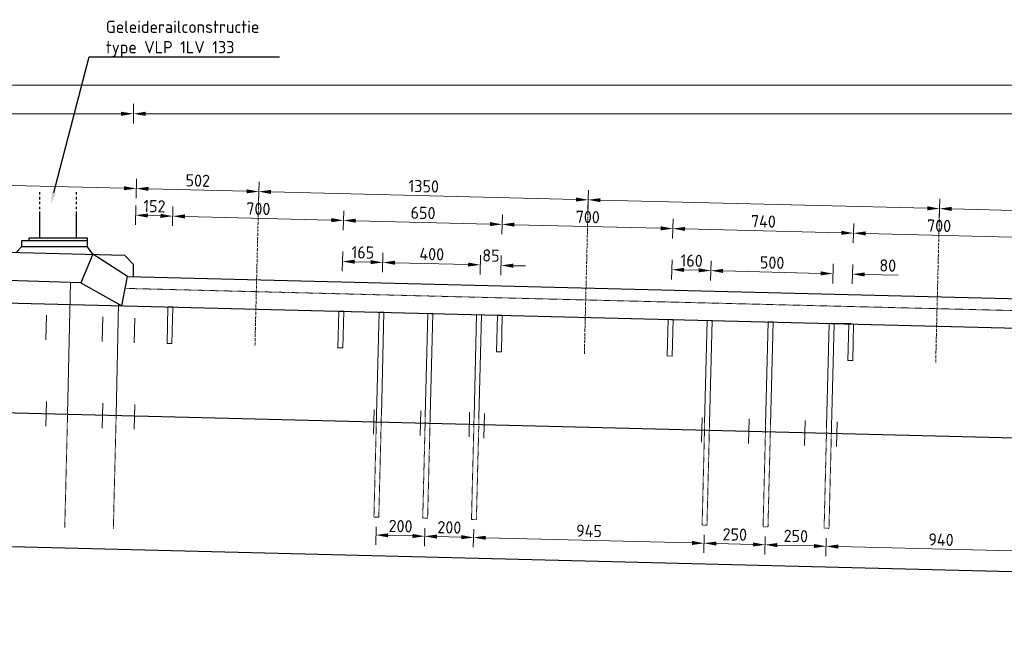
# Model space of a CAD drawing. Header units: millimetres. Extents: x -8028558 to 327273, y -63352 to 83293.
# Tile 155 of 195: x 245199 to 249233, y 4980 to 7566. Entities that reach past the tile are written whole.
import ezdxf
from ezdxf import colors
from ezdxf.entities.mleader import LeaderData, LeaderLine
from ezdxf.math import Vec2, Vec3

# ---------------------------------------------------------------- set-up
doc = ezdxf.new("R2010")
doc.units = ezdxf.units.MM
for name, pattern in [('NLCS-HIDDEN', [4, 2, -2]), ('XX-HART', [13, 4, -2, 1, -2, 4]), ('ZZ-HIDDEN-SO', [4, 2, -2])]:
    doc.linetypes.add(name, pattern=pattern)
for name, color, linetype, lineweight in [('B-CO-BC-BETONVORM-GD', 90, 'Continuous', 25), ('B-CO-BC-BETONVORM-GN', 10, 'ZZ-HIDDEN-SO', 13), ('B-CO-BC-STORTNAAD-GD', 10, 'BC-STORTNAAD', 25), ('B-CO-BC-WAPENING_HOOFDWAPENING-G', 170, 'Continuous', 18), ('B-CO-BC-WAPENING_HOOFDWAPENING-GN', 140, 'NLCS-HIDDEN', 13), ('X-XX-AL-HARTLIJN-G', 7, 'XX-HART', 18), ('X-XX-AL-M', 7, 'Continuous', 18), ('X-XX-AL-VERWIJZING-T25', 7, 'Continuous', 25)]:
    doc.layers.add(name, color=color, linetype=linetype, lineweight=lineweight)
doc.layers.add('X-XX-AL-HULPLIJN-GD', color=7, linetype='Continuous', lineweight=25, plot=False)
doc.styles.add('NLCS-ISO-MM20-T25', font='NLCS-ISO.ttf', dxfattribs={"height": 50})
doc.linetypes.add('BC-STORTNAAD', pattern='A,15,-1,[175,NLCS.SHX,S=1,R=0,X=0,Y=0],-1', length=17)
doc.dimstyles.new('NLCS-MM20-T25-PIJL_L0_H4', dxfattribs={"dimscale": 20, "dimtxt": 2.5, "dimasz": 2.5, "dimexe": 2, "dimexo": 2, "dimgap": 0.7, "dimtad": 1, "dimdec": 0, "dimzin": 0, "dimdsep": 46, "dimtxsty": 'NLCS-ISO-MM20-T25', "dimcen": 0, "dimdle": 2, "dimclrd": 256, "dimclre": 256, "dimclrt": 256, "dimadec": 4, "dimazin": 0, "dimtfac": 1, "dimtdec": 3, "dimtofl": 0, "dimtmove": 0, "dimatfit": 3, "dimfxl": 2, "dimfxlon": 1, "dimtfillclr": 256, "dimtolj": 1, "dimtzin": 0, "dimlwd": -1, "dimlwe": -1, "dimarcsym": 0})

# ---------------------------------------------------------------- blocks, each defined once
blk = doc.blocks.new('*D965')
at = {"layer": 'X-XX-AL-M', "transparency": 16777216}
for p, q in [((242734.8, 7257.1), (242734.8, 7337.1)), ((262309.8, 7257.1), (262309.8, 7337.1)), ((262259.8, 7297.1), (242784.8, 7297.1))]:
    blk.add_line(p, q, dxfattribs=at)
for points in [[(242784.8, 7305.4), (242784.8, 7288.8), (242734.8, 7297.1)], [(262259.8, 7305.4), (262259.8, 7288.8), (262309.8, 7297.1)]]:
    blk.add_solid(points, dxfattribs=at)
at = {"layer": 'X-XX-AL-M', "transparency": 16777216, "insert": (252522.3, 7336.1), "char_height": 50, "attachment_point": 5, "style": 'NLCS-ISO-MM20-T25'}
blk.add_mtext('\\A1;19575', dxfattribs=at)
blk = doc.blocks.new('*D1324')
at = {"layer": 'X-XX-AL-M', "transparency": 16777216}
for p, q in [((245664.4, 7140), (245664.4, 7220)), ((260884.5, 7140), (260884.5, 7220)), ((260834.5, 7180), (245714.4, 7180))]:
    blk.add_line(p, q, dxfattribs=at)
for points in [[(245714.4, 7188.3), (245714.4, 7171.6), (245664.4, 7180)], [(260834.5, 7188.3), (260834.5, 7171.6), (260884.5, 7180)]]:
    blk.add_solid(points, dxfattribs=at)
at = {"layer": 'X-XX-AL-M', "transparency": 16777216, "insert": (253274.5, 7219), "char_height": 50, "attachment_point": 5, "style": 'NLCS-ISO-MM20-T25'}
blk.add_mtext('\\A1;15220', dxfattribs=at)
blk = doc.blocks.new('*D1325')
at = {"layer": 'X-XX-AL-M', "transparency": 16777216}
for p, q in [((242734.8, 7140), (242734.8, 7220)), ((245664.4, 7140), (245664.4, 7220)), ((245614.4, 7180), (242784.8, 7180))]:
    blk.add_line(p, q, dxfattribs=at)
for points in [[(242784.8, 7188.3), (242784.8, 7171.6), (242734.8, 7180)], [(245614.4, 7188.3), (245614.4, 7171.6), (245664.4, 7180)]]:
    blk.add_solid(points, dxfattribs=at)
at = {"layer": 'X-XX-AL-M', "transparency": 16777216, "insert": (244199.6, 7219), "char_height": 50, "attachment_point": 5, "style": 'NLCS-ISO-MM20-T25'}
blk.add_mtext('\\A1;2930', dxfattribs=at)
blk = doc.blocks.new('*D1343')
at = {"layer": 'X-XX-AL-M', "transparency": 16777216}
for p, q in [((248613.8, 6650.6), (248615.8, 6730.6)), ((249313.5, 6633.1), (249315.5, 6713.1)), ((249264.6, 6674.3), (248664.7, 6689.3))]:
    blk.add_line(p, q, dxfattribs=at)
for points in [[(248664.9, 6697.7), (248664.5, 6681), (248614.8, 6690.6)], [(249264.8, 6682.7), (249264.3, 6666), (249314.5, 6673.1)]]:
    blk.add_solid(points, dxfattribs=at)
at = {"layer": 'X-XX-AL-M', "transparency": 16777216, "insert": (248965.6, 6720.8), "char_height": 50, "attachment_point": 5, "rotation": 358.5679, "style": 'NLCS-ISO-MM20-T25'}
blk.add_mtext('\\A1;700', dxfattribs=at)
blk = doc.blocks.new('*D1344')
at = {"layer": 'X-XX-AL-M', "transparency": 16777216}
for p, q in [((247874, 6669.1), (247876, 6749.1)), ((248564.8, 6691.8), (247925, 6707.8)), ((248613.8, 6650.6), (248615.8, 6730.6))]:
    blk.add_line(p, q, dxfattribs=at)
for points in [[(247925.2, 6716.2), (247924.8, 6699.5), (247875, 6709.1)], [(248565, 6700.2), (248564.6, 6683.5), (248614.8, 6690.6)]]:
    blk.add_solid(points, dxfattribs=at)
at = {"layer": 'X-XX-AL-M', "transparency": 16777216, "insert": (248245.8, 6738.8), "char_height": 50, "attachment_point": 5, "rotation": 358.5679, "style": 'NLCS-ISO-MM20-T25'}
blk.add_mtext('\\A1;740', dxfattribs=at)
blk = doc.blocks.new('*D1345')
at = {"layer": 'X-XX-AL-M', "transparency": 16777216}
for p, q in [((247174.2, 6686.6), (247176.2, 6766.6)), ((247874, 6669.1), (247876, 6749.1)), ((247825, 6710.3), (247225.2, 6725.3))]:
    blk.add_line(p, q, dxfattribs=at)
for points in [[(247225.4, 6733.7), (247225, 6717), (247175.2, 6726.6)], [(247825.2, 6718.7), (247824.8, 6702), (247875, 6709.1)]]:
    blk.add_solid(points, dxfattribs=at)
at = {"layer": 'X-XX-AL-M', "transparency": 16777216, "insert": (247526.1, 6756.8), "char_height": 50, "attachment_point": 5, "rotation": 358.5679, "style": 'NLCS-ISO-MM20-T25'}
blk.add_mtext('\\A1;700', dxfattribs=at)
blk = doc.blocks.new('*D1346')
at = {"layer": 'X-XX-AL-M', "transparency": 16777216}
for p, q in [((246524.4, 6702.7), (246526.4, 6782.7)), ((247125.2, 6727.7), (246575.4, 6741.5)), ((247174.2, 6686.5), (247176.2, 6766.5))]:
    blk.add_line(p, q, dxfattribs=at)
for points in [[(246575.6, 6749.8), (246575.2, 6733.1), (246525.4, 6742.7)], [(247125.4, 6736.1), (247125, 6719.4), (247175.2, 6726.5)]]:
    blk.add_solid(points, dxfattribs=at)
at = {"layer": 'X-XX-AL-M', "transparency": 16777216, "insert": (246851.3, 6773.6), "char_height": 50, "attachment_point": 5, "rotation": 358.5679, "style": 'NLCS-ISO-MM20-T25'}
blk.add_mtext('\\A1;650', dxfattribs=at)
blk = doc.blocks.new('*D1347')
at = {"layer": 'X-XX-AL-M', "transparency": 16777216}
for p, q in [((245824.6, 6720.2), (245826.6, 6800.2)), ((246524.4, 6702.7), (246526.4, 6782.7)), ((246475.4, 6744), (245875.6, 6759))]:
    blk.add_line(p, q, dxfattribs=at)
for points in [[(245875.8, 6767.3), (245875.4, 6750.6), (245825.6, 6760.2)], [(246475.6, 6752.3), (246475.2, 6735.6), (246525.4, 6742.7)]]:
    blk.add_solid(points, dxfattribs=at)
at = {"layer": 'X-XX-AL-M', "transparency": 16777216, "insert": (246176.5, 6790.5), "char_height": 50, "attachment_point": 5, "rotation": 358.5679, "style": 'NLCS-ISO-MM20-T25'}
blk.add_mtext('\\A1;700', dxfattribs=at)
blk = doc.blocks.new('*D1348')
at = {"layer": 'X-XX-AL-M', "transparency": 16777216}
for p, q in [((245672.7, 6724), (245674.7, 6804)), ((245824.6, 6720.2), (245826.6, 6800.2)), ((245775.6, 6761.5), (245723.7, 6762.8))]:
    blk.add_line(p, q, dxfattribs=at)
for points in [[(245723.9, 6771.1), (245723.4, 6754.4), (245673.7, 6764)], [(245775.8, 6769.8), (245775.4, 6753.1), (245825.6, 6760.2)]]:
    blk.add_solid(points, dxfattribs=at)
at = {"layer": 'X-XX-AL-M', "transparency": 16777216, "insert": (245750.6, 6801.1), "char_height": 50, "attachment_point": 5, "rotation": 358.5679, "style": 'NLCS-ISO-MM20-T25'}
blk.add_mtext('\\A1;152', dxfattribs=at)
blk = doc.blocks.new('*D974')
at = {"layer": 'X-XX-AL-M', "transparency": 16777216}
for p, q in [((248966.5, 6751.1), (248968.5, 6831.1)), ((250357.1, 6756.3), (249017.5, 6789.8)), ((250406.1, 6715.1), (250408.1, 6795.1))]:
    blk.add_line(p, q, dxfattribs=at)
for points in [[(249017.7, 6798.2), (249017.3, 6781.5), (248967.5, 6791.1)], [(250357.3, 6764.7), (250356.9, 6748), (250407.1, 6755.1)]]:
    blk.add_solid(points, dxfattribs=at)
blk = doc.blocks.new('*D975')
at = {"layer": 'X-XX-AL-M', "transparency": 16777216}
for p, q in [((247527, 6787.1), (247529, 6867.1)), ((248917.5, 6792.3), (247577.9, 6825.8)), ((248966.5, 6751.1), (248968.5, 6831.1))]:
    blk.add_line(p, q, dxfattribs=at)
for points in [[(247578.2, 6834.2), (247577.7, 6817.5), (247528, 6827.1)], [(248917.7, 6800.7), (248917.3, 6784), (248967.5, 6791.1)]]:
    blk.add_solid(points, dxfattribs=at)
blk = doc.blocks.new('*D976')
at = {"layer": 'X-XX-AL-M', "transparency": 16777216}
for p, q in [((246177.4, 6820.8), (246179.4, 6900.8)), ((247478, 6828.3), (246228.4, 6859.6)), ((247527, 6787.1), (247529, 6867.1))]:
    blk.add_line(p, q, dxfattribs=at)
for points in [[(246228.6, 6867.9), (246228.2, 6851.2), (246178.4, 6860.8)], [(247478.2, 6836.7), (247477.8, 6820), (247528, 6827.1)]]:
    blk.add_solid(points, dxfattribs=at)
at = {"layer": 'X-XX-AL-M', "transparency": 16777216, "insert": (246854.1, 6882.9), "char_height": 50, "attachment_point": 5, "rotation": 358.5679, "style": 'NLCS-ISO-MM20-T25'}
blk.add_mtext('\\A1;1350', dxfattribs=at)
blk = doc.blocks.new('*D977')
at = {"layer": 'X-XX-AL-M', "transparency": 16777216}
for p, q in [((245675.4, 6833.4), (245677.4, 6913.4)), ((246177.4, 6820.8), (246179.4, 6900.8)), ((246128.4, 6862.1), (245726.4, 6872.1))]:
    blk.add_line(p, q, dxfattribs=at)
for points in [[(245726.6, 6880.4), (245726.2, 6863.8), (245676.4, 6873.4)], [(246128.6, 6870.4), (246128.2, 6853.7), (246178.4, 6860.8)]]:
    blk.add_solid(points, dxfattribs=at)
at = {"layer": 'X-XX-AL-M', "transparency": 16777216, "insert": (245928.4, 6906.1), "char_height": 50, "attachment_point": 5, "rotation": 358.5679, "style": 'NLCS-ISO-MM20-T25'}
blk.add_mtext('\\A1;502', dxfattribs=at)
blk = doc.blocks.new('*D978')
at = {"layer": 'X-XX-AL-M', "transparency": 16777216}
for p, q in [((244476.3, 6863.4), (244478.3, 6943.3)), ((245626.4, 6874.6), (244527.3, 6902.1)), ((245675.4, 6833.4), (245677.4, 6913.4))]:
    blk.add_line(p, q, dxfattribs=at)
for points in [[(244527.5, 6910.4), (244527.1, 6893.8), (244477.3, 6903.3)], [(245626.6, 6882.9), (245626.2, 6866.3), (245676.4, 6873.4)]]:
    blk.add_solid(points, dxfattribs=at)
at = {"layer": 'X-XX-AL-M', "transparency": 16777216, "insert": (245077.8, 6927.3), "char_height": 50, "attachment_point": 5, "rotation": 358.5679, "style": 'NLCS-ISO-MM20-T25'}
blk.add_mtext('\\A1;1200', dxfattribs=at)
blk = doc.blocks.new('*D1349')
at = {"layer": 'X-XX-AL-M', "transparency": 16777216}
for p, q in [((246520.2, 6534.7), (246522.2, 6614.7)), ((246685.2, 6530.6), (246687.2, 6610.5)), ((246571.2, 6573.4), (246636.2, 6571.8))]:
    blk.add_line(p, q, dxfattribs=at)
for points in [[(246571.4, 6581.8), (246571, 6565.1), (246521.2, 6574.7)], [(246636.4, 6580.1), (246636, 6563.5), (246686.2, 6570.5)]]:
    blk.add_solid(points, dxfattribs=at)
at = {"layer": 'X-XX-AL-M', "transparency": 16777216, "insert": (246604.7, 6611.6), "char_height": 50, "attachment_point": 5, "rotation": 358.5679, "style": 'NLCS-ISO-MM20-T25'}
blk.add_mtext('\\A1;165', dxfattribs=at)
blk = doc.blocks.new('*D1350')
at = {"layer": 'X-XX-AL-M', "transparency": 16777216}
for p, q in [((246685.2, 6530.6), (246687.2, 6610.5)), ((247085, 6520.6), (247087, 6600.5)), ((246736.1, 6569.3), (247036, 6561.8))]:
    blk.add_line(p, q, dxfattribs=at)
for points in [[(246736.3, 6577.6), (246735.9, 6561), (246686.2, 6570.5)], [(247036.3, 6570.1), (247035.8, 6553.5), (247086, 6560.6)]]:
    blk.add_solid(points, dxfattribs=at)
at = {"layer": 'X-XX-AL-M', "transparency": 16777216, "insert": (246887.1, 6604.5), "char_height": 50, "attachment_point": 5, "rotation": 358.5679, "style": 'NLCS-ISO-MM20-T25'}
blk.add_mtext('\\A1;400', dxfattribs=at)
blk = doc.blocks.new('*D1351')
at = {"layer": 'X-XX-AL-M', "transparency": 16777216}
for p, q in [((247085, 6520.6), (247087, 6600.5)), ((247170, 6518.4), (247172, 6598.4)), ((247036, 6561.8), (246986.1, 6563.1)), ((247221, 6557.2), (247271, 6555.9))]:
    blk.add_line(p, q, dxfattribs=at)
for points in [[(247036.3, 6570.1), (247035.8, 6553.5), (247086, 6560.6)], [(247221.2, 6565.5), (247220.8, 6548.8), (247171, 6558.4)]]:
    blk.add_solid(points, dxfattribs=at)
at = {"layer": 'X-XX-AL-M', "transparency": 16777216, "insert": (247129.5, 6598.5), "char_height": 50, "attachment_point": 5, "rotation": 358.5679, "style": 'NLCS-ISO-MM20-T25'}
blk.add_mtext('\\A1;85', dxfattribs=at)
blk = doc.blocks.new('*D1352')
at = {"layer": 'X-XX-AL-M', "transparency": 16777216}
for p, q in [((247869.8, 6500.9), (247871.8, 6580.9)), ((248029.7, 6496.9), (248031.7, 6576.9)), ((247920.8, 6539.7), (247980.7, 6538.2))]:
    blk.add_line(p, q, dxfattribs=at)
for points in [[(247921, 6548), (247920.6, 6531.4), (247870.8, 6540.9)], [(247981, 6546.5), (247980.5, 6529.9), (248030.7, 6536.9)]]:
    blk.add_solid(points, dxfattribs=at)
at = {"layer": 'X-XX-AL-M', "transparency": 16777216, "insert": (247951.7, 6577.9), "char_height": 50, "attachment_point": 5, "rotation": 358.5679, "style": 'NLCS-ISO-MM20-T25'}
blk.add_mtext('\\A1;160', dxfattribs=at)
blk = doc.blocks.new('*D1286')
at = {"layer": 'X-XX-AL-M', "transparency": 16777216}
for p, q in [((248029.7, 6496.9), (248031.7, 6576.9)), ((248080.7, 6535.7), (248480.6, 6525.7)), ((248529.6, 6484.5), (248531.6, 6564.4))]:
    blk.add_line(p, q, dxfattribs=at)
for points in [[(248080.9, 6544), (248080.5, 6527.4), (248030.7, 6536.9)], [(248480.8, 6534), (248480.4, 6517.4), (248530.6, 6524.4)]]:
    blk.add_solid(points, dxfattribs=at)
at = {"layer": 'X-XX-AL-M', "transparency": 16777216, "insert": (248281.6, 6569.7), "char_height": 50, "attachment_point": 5, "rotation": 358.5679, "style": 'NLCS-ISO-MM20-T25'}
blk.add_mtext('\\A1;500', dxfattribs=at)
blk = doc.blocks.new('*D1293')
at = {"layer": 'X-XX-AL-M', "transparency": 16777216}
for p, q in [((246659.1, 5486.8), (246657.2, 5413)), ((246708.2, 5451.7), (246808.2, 5449.2)), ((246859, 5481.8), (246857.2, 5408))]:
    blk.add_line(p, q, dxfattribs=at)
for points in [[(246708.4, 5460.1), (246708, 5443.4), (246658.2, 5453)], [(246808.4, 5457.6), (246808, 5440.9), (246858.2, 5448)]]:
    blk.add_solid(points, dxfattribs=at)
at = {"layer": 'X-XX-AL-M', "transparency": 16777216, "insert": (246759.2, 5489.5), "char_height": 50, "attachment_point": 5, "rotation": 358.5679, "style": 'NLCS-ISO-MM20-T25'}
blk.add_mtext('\\A1;200', dxfattribs=at)
blk = doc.blocks.new('*D1294')
at = {"layer": 'X-XX-AL-M', "transparency": 16777216}
for p, q in [((246859, 5481.8), (246857.2, 5408)), ((246908.1, 5446.7), (247008.1, 5444.2)), ((247058.9, 5476.8), (247057.1, 5403))]:
    blk.add_line(p, q, dxfattribs=at)
for points in [[(246908.3, 5455.1), (246907.9, 5438.4), (246858.2, 5448)], [(247008.3, 5452.6), (247007.9, 5435.9), (247058.1, 5443)]]:
    blk.add_solid(points, dxfattribs=at)
at = {"layer": 'X-XX-AL-M', "transparency": 16777216, "insert": (246959.1, 5484.5), "char_height": 50, "attachment_point": 5, "rotation": 358.5679, "style": 'NLCS-ISO-MM20-T25'}
blk.add_mtext('\\A1;200', dxfattribs=at)
blk = doc.blocks.new('*D1295')
at = {"layer": 'X-XX-AL-M', "transparency": 16777216}
for p, q in [((247058.9, 5476.8), (247057.1, 5403)), ((248003.6, 5453.2), (248001.8, 5379.4)), ((247108.1, 5441.7), (247952.8, 5420.6))]:
    blk.add_line(p, q, dxfattribs=at)
for points in [[(247108.3, 5450.1), (247107.9, 5433.4), (247058.1, 5443)], [(247953, 5428.9), (247952.6, 5412.3), (248002.8, 5419.4)]]:
    blk.add_solid(points, dxfattribs=at)
at = {"layer": 'X-XX-AL-M', "transparency": 16777216, "insert": (247531.4, 5470.2), "char_height": 50, "attachment_point": 5, "rotation": 358.5679, "style": 'NLCS-ISO-MM20-T25'}
blk.add_mtext('\\A1;945', dxfattribs=at)
blk = doc.blocks.new('*D1296')
at = {"layer": 'X-XX-AL-M', "transparency": 16777216}
for p, q in [((248003.6, 5453.2), (248001.8, 5379.4)), ((248253.6, 5446.9), (248251.7, 5373.1)), ((248052.8, 5418.1), (248202.7, 5414.4))]:
    blk.add_line(p, q, dxfattribs=at)
for points in [[(248053, 5426.4), (248052.6, 5409.8), (248002.8, 5419.4)], [(248202.9, 5422.7), (248202.5, 5406), (248252.7, 5413.1)]]:
    blk.add_solid(points, dxfattribs=at)
at = {"layer": 'X-XX-AL-M', "transparency": 16777216, "insert": (248128.7, 5455.2), "char_height": 50, "attachment_point": 5, "rotation": 358.5679, "style": 'NLCS-ISO-MM20-T25'}
blk.add_mtext('\\A1;250', dxfattribs=at)
blk = doc.blocks.new('*D1297')
at = {"layer": 'X-XX-AL-M', "transparency": 16777216}
for p, q in [((248253.6, 5446.9), (248251.7, 5373.1)), ((248302.7, 5411.9), (248452.7, 5408.1)), ((248503.5, 5440.7), (248501.6, 5366.9))]:
    blk.add_line(p, q, dxfattribs=at)
for points in [[(248302.9, 5420.2), (248302.5, 5403.5), (248252.7, 5413.1)], [(248452.9, 5416.5), (248452.4, 5399.8), (248502.6, 5406.9)]]:
    blk.add_solid(points, dxfattribs=at)
at = {"layer": 'X-XX-AL-M', "transparency": 16777216, "insert": (248378.7, 5449), "char_height": 50, "attachment_point": 5, "rotation": 358.5679, "style": 'NLCS-ISO-MM20-T25'}
blk.add_mtext('\\A1;250', dxfattribs=at)
blk = doc.blocks.new('*D1298')
at = {"layer": 'X-XX-AL-M', "transparency": 16777216}
for p, q in [((248503.5, 5440.7), (248501.6, 5366.9)), ((249443.2, 5417.2), (249441.3, 5343.4)), ((248552.6, 5405.6), (249392.4, 5384.6))]:
    blk.add_line(p, q, dxfattribs=at)
for points in [[(248552.8, 5414), (248552.4, 5397.3), (248502.6, 5406.9)], [(249392.6, 5393), (249392.2, 5376.3), (249442.3, 5383.4)]]:
    blk.add_solid(points, dxfattribs=at)
at = {"layer": 'X-XX-AL-M', "transparency": 16777216, "insert": (248973.5, 5434.1), "char_height": 50, "attachment_point": 5, "rotation": 358.5679, "style": 'NLCS-ISO-MM20-T25'}
blk.add_mtext('\\A1;940', dxfattribs=at)
blk = doc.blocks.new('*D1749')
at = {"layer": 'X-XX-AL-M', "transparency": 16777216}
for p, q in [((248529.6, 6484.5), (248531.6, 6564.4)), ((248609.6, 6482.5), (248611.6, 6562.4)), ((248480.6, 6525.7), (248430.6, 6526.9)), ((248660.5, 6521.2), (248798.5, 6517.7))]:
    blk.add_line(p, q, dxfattribs=at)
for points in [[(248480.8, 6534), (248480.4, 6517.4), (248530.6, 6524.4)], [(248660.7, 6529.5), (248660.3, 6512.9), (248610.6, 6522.4)]]:
    blk.add_solid(points, dxfattribs=at)
at = {"layer": 'X-XX-AL-M', "transparency": 16777216, "insert": (248755.5, 6557.8), "char_height": 50, "attachment_point": 5, "rotation": 358.5679, "style": 'NLCS-ISO-MM20-T25'}
blk.add_mtext('\\A1;80', dxfattribs=at)

msp = doc.modelspace()

# ---------------------------------------------------------------- linework, layer by layer
at = {"layer": 'B-CO-BC-BETONVORM-GD', "flags": 128}
for points in [[(245281.3, 6849), (245281.3, 6859)], [(245431.3, 6849), (245431.3, 6859)], [(245281.3, 6829), (245281.3, 6839)], [(245281.3, 6809), (245281.3, 6819)], [(245431.3, 6829), (245431.3, 6839)], [(245431.3, 6809), (245431.3, 6819)], [(245281.3, 6789), (245281.3, 6799)], [(245281.3, 6669.5), (245281.3, 6779)], [(245431.3, 6789), (245431.3, 6799)], [(245431.3, 6669.5), (245431.3, 6779)], [(242734.8, 6673.9), (245627.7, 6600.6)], [(245476.3, 6634.5), (245476.3, 6659.5), (245206.3, 6659.5), (245206.3, 6634.5)], [(245476.3, 6659.5), (245476.3, 6669.5), (245236.3, 6669.5), (245236.3, 6659.5)], [(245206.3, 6634.5), (245183.7, 6611.9)], [(245476.3, 6634.5), (245206.3, 6634.5)], [(245498.5, 6603.9), (245476.2, 6634.7)], [(245498.5, 6603.9), (245448.7, 6487)], [(245640.4, 6512.5), (245498.5, 6603.9)], [(245664.4, 6562), (245627.7, 6600.6)], [(245448.7, 6487), (242732.3, 6573.3)], [(245664.4, 6511.9), (245664.4, 6562)], [(245616.5, 6393.1), (245640.4, 6512.5)], [(245640.4, 6512.5), (260730.2, 6135.3)], [(242729.6, 6465.3), (260928.8, 6010.3)], [(245448.7, 6487), (245616.5, 6393.1)], [(262109.8, 4980.5), (242704.6, 5465.6)]]:
    msp.add_lwpolyline(points, dxfattribs=at)
at = {"layer": 'B-CO-BC-BETONVORM-GN', "flags": 128}
msp.add_lwpolyline([(245630.6, 6464), (260884.6, 6082.7)], dxfattribs=at)
at = {"layer": 'B-CO-BC-STORTNAAD-GD', "flags": 128}
msp.add_lwpolyline([(242718.4, 6015.4), (261959.6, 5534.4)], dxfattribs=at)
at = {"layer": 'B-CO-BC-WAPENING_HOOFDWAPENING-G', "flags": 128}
for points in [[(245406.3, 6488.4), (245394.7, 5949)], [(245603.6, 6400.3), (245593.8, 5944)], [(245802.6, 6238.4), (245806.3, 6388.4)], [(245806.3, 6388.4), (245826.3, 6387.9)], [(245822.6, 6237.9), (245826.3, 6387.9)], [(245305.9, 6253.5), (245308.4, 6354.8)], [(245536.2, 6246), (245538.7, 6347.3)], [(245667.5, 6241.3), (245670, 6342.7)], [(246502.4, 6220.9), (246506.1, 6370.9)], [(246506.1, 6370.9), (246526.1, 6370.4)], [(246522.4, 6220.4), (246526.1, 6370.4)], [(246660.5, 5945.2), (246671.1, 6366.7)], [(246671.1, 6366.7), (246691, 6366.2)], [(246680.5, 5944.7), (246691, 6366.2)], [(246860.5, 5940.2), (246871, 6361.7)], [(246871, 6361.7), (246891, 6361.2)], [(246880.4, 5939.7), (246891, 6361.2)], [(247060.4, 5935.2), (247070.9, 6356.7)], [(247070.9, 6356.7), (247090.9, 6356.2)], [(247080.4, 5934.7), (247090.9, 6356.2)], [(247152.2, 6204.7), (247155.9, 6354.6)], [(247155.9, 6354.6), (247175.9, 6354.1)], [(247155.9, 6354.6), (247175.9, 6354.1)], [(247172.1, 6204.2), (247175.9, 6354.1)], [(247851.9, 6187.2), (247855.7, 6337.1)], [(247855.7, 6337.1), (247875.7, 6336.6)], [(247871.9, 6186.7), (247875.7, 6336.6)], [(248005.1, 5911.6), (248015.6, 6333.1)], [(248015.6, 6333.1), (248035.6, 6332.6)], [(248025.1, 5911.1), (248035.6, 6332.6)], [(248255, 5905.3), (248265.6, 6326.9)], [(248265.6, 6326.9), (248285.5, 6326.4)], [(248275, 5904.8), (248285.5, 6326.4)], [(248504.9, 5899.1), (248515.5, 6320.6)], [(248515.5, 6320.6), (248535.5, 6320.1)], [(248524.9, 5898.6), (248535.5, 6320.1)], [(248591.7, 6168.7), (248595.5, 6318.6)], [(248595.5, 6318.6), (248615.4, 6318.1)], [(248611.7, 6168.2), (248615.4, 6318.1)], [(245802.6, 6238.4), (245822.6, 6237.9)], [(246502.4, 6220.9), (246522.4, 6220.4)], [(247152.2, 6204.7), (247172.1, 6204.2)], [(247851.9, 6187.2), (247871.9, 6186.7)], [(248591.7, 6168.7), (248611.7, 6168.2)], [(245305.9, 5899.2), (245308.4, 6000.5)], [(245536.2, 5891.7), (245538.7, 5993)], [(245667.5, 5887), (245670, 5988.3)], [(246647.9, 5866.5), (246650.5, 5967.8)], [(246839.6, 5861), (246842.2, 5962.3)], [(247039.6, 5856), (247042.1, 5957.3)], [(247101, 5849.6), (247103.6, 5951)], [(247992.5, 5833.6), (247995.1, 5934.9)], [(248184.2, 5828.1), (248186.8, 5929.4)], [(248414.5, 5820.6), (248417.1, 5921.9)], [(248545.8, 5815.9), (248548.4, 5917.3)]]:
    msp.add_lwpolyline(points, dxfattribs=at)
at = {"layer": 'B-CO-BC-WAPENING_HOOFDWAPENING-GN', "flags": 128}
for points in [[(245394.7, 5949), (245383.3, 5483.4)], [(245593.8, 5944), (245582.4, 5478.5)], [(246660.5, 5945.2), (246650.1, 5527)], [(246680.5, 5944.7), (246670.1, 5526.5)], [(246860.5, 5940.2), (246850, 5522)], [(246880.4, 5939.7), (246870, 5521.5)], [(247060.4, 5935.2), (247049.9, 5517)], [(247080.4, 5934.7), (247069.9, 5516.5)], [(248005.1, 5911.6), (247994.6, 5493.4)], [(248025.1, 5911.1), (248014.6, 5492.9)], [(248255, 5905.3), (248244.6, 5487.1)], [(248275, 5904.8), (248264.6, 5486.6)], [(248504.9, 5899.1), (248494.5, 5480.9)], [(248524.9, 5898.6), (248514.5, 5480.4)], [(246650.1, 5527), (246670.1, 5526.5)], [(246850, 5522), (246870, 5521.5)], [(247049.9, 5517), (247069.9, 5516.5)], [(247994.6, 5493.4), (248014.6, 5492.9)], [(248244.6, 5487.1), (248264.6, 5486.6)], [(248494.5, 5480.9), (248514.5, 5480.4)]]:
    msp.add_lwpolyline(points, dxfattribs=at)
at = {"layer": 'X-XX-AL-HARTLIJN-G', "flags": 128}
for points in [[(246162.6, 6229.4), (246178.4, 6860.9)], [(247512.2, 6195.7), (247528, 6827.1)], [(248951.7, 6159.7), (248967.5, 6791.2)]]:
    msp.add_lwpolyline(points, dxfattribs=at)
at = {"layer": 'X-XX-AL-HULPLIJN-GD', "flags": 128}
msp.add_lwpolyline([(248605.4, 6318.4), (248525.5, 6320.4)], dxfattribs=at)

# ---------------------------------------------------------------- dimensions: what is measured, and where the dimension line sits
at = {"layer": 'X-XX-AL-M'}
for base, p1, p2, picture, middle in [((242734.8, 7297.1), (262309.8, 6811.5), (242734.8, 6693.9), '*D965', (252522.3, 7336.1)), ((242734.8, 7180), (245664.4, 6562), (242734.8, 6673.9), '*D1325', (244199.6, 7219)), ((245664.4, 7180), (260884.5, 6160), (245664.4, 6562), '*D1324', (253274.5, 7219))]:
    dim = msp.add_linear_dim(base=base, p1=p1, p2=p2, dimstyle='NLCS-MM20-T25-PIJL_L0_H4', dxfattribs=at)
    dim.commit()
    dim.dimension.update_dxf_attribs({"geometry": picture, "text_midpoint": middle})
for base, p1, p2, angle, picture, middle in [((244477.3, 6903.3), (245664.4, 6391.9), (244465.2, 6421.9), 358.5679, '*D978', (245077.8, 6927.3)), ((245676.4, 6873.4), (246166.3, 6379.4), (245664.4, 6391.9), 358.5679, '*D977', (245928.4, 6906.1)), ((246178.4, 6860.8), (247515.9, 6345.6), (246166.3, 6379.4), 358.5679, '*D976', (246854.1, 6882.9)), ((245673.7, 6764), (245816.3, 6388.1), (245664.4, 6391.9), 358.5679, '*D1348', (245750.6, 6801.1)), ((245825.6, 6760.2), (246516.1, 6370.6), (245816.3, 6388.1), 358.5679, '*D1347', (246176.5, 6790.5)), ((246525.4, 6742.7), (247165.9, 6354.4), (246516.1, 6370.6), 358.5679, '*D1346', (246851.3, 6773.6)), ((247175.2, 6726.6), (247865.7, 6336.9), (247165.9, 6354.4), 358.5679, '*D1345', (247526.1, 6756.8)), ((247875, 6709.1), (248605.4, 6318.4), (247865.7, 6336.9), 358.5679, '*D1344', (248245.8, 6738.8)), ((248614.8, 6690.6), (249305.2, 6300.9), (248605.4, 6318.4), 358.5679, '*D1343', (248965.6, 6720.8)), ((247086, 6560.6), (246681.1, 6366.5), (247080.9, 6356.5), 178.5679, '*D1350', (246887.1, 6604.5)), ((248030.7, 6536.9), (247865.7, 6336.9), (248025.6, 6332.9), 178.5679, '*D1352', (247951.7, 6577.9)), ((248530.6, 6524.4), (248025.6, 6332.9), (248525.5, 6320.4), 178.5679, '*D1286', (248281.6, 6569.7)), ((248610.6, 6522.4), (248525.5, 6320.4), (248605.4, 6318.4), 178.5679, '*D1749', (248755.5, 6557.8)), ((247058.1, 5443), (246860, 5521.8), (247059.9, 5516.8), 178.5679, '*D1294', (246959.1, 5484.5)), ((248002.8, 5419.4), (247059.9, 5516.8), (248004.6, 5493.1), 178.5679, '*D1295', (247531.4, 5470.2)), ((248252.7, 5413.1), (248004.6, 5493.1), (248254.6, 5486.9), 178.5679, '*D1296', (248128.7, 5455.2)), ((248502.6, 5406.9), (248254.6, 5486.9), (248504.5, 5480.6), 178.5679, '*D1297', (248378.7, 5449)), ((249442.3, 5383.4), (248504.5, 5480.6), (249444.2, 5457.1), 178.5679, '*D1298', (248973.5, 5434.1))]:
    dim = msp.add_linear_dim(base=base, p1=p1, p2=p2, angle=angle, dimstyle='NLCS-MM20-T25-PIJL_L0_H4', dxfattribs=at)
    dim.commit()
    dim.dimension.update_dxf_attribs({"geometry": picture, "text_midpoint": middle})
for base, p1, p2, picture, middle in [((247528, 6827.1), (248955.5, 6309.6), (247515.9, 6345.6), '*D975', (248247.7, 6809.1)), ((248967.5, 6791.1), (250395, 6273.6), (248955.5, 6309.6), '*D974', (249687.3, 6773.1))]:
    dim = msp.add_linear_dim(base=base, p1=p1, p2=p2, angle=358.5679, text=' ', dimstyle='NLCS-MM20-T25-PIJL_L0_H4', dxfattribs=at)
    dim.commit()
    dim.dimension.update_dxf_attribs({"geometry": picture, "text_midpoint": middle})
for p1, p2, distance, picture, middle in [((246516.1, 6370.6), (246681.1, 6366.5), 204.1, '*D1349', (246604.7, 6611.6)), ((246660.1, 5526.8), (246860, 5521.8), -73.8, '*D1293', (246759.2, 5489.5))]:
    dim = msp.add_aligned_dim(p1=p1, p2=p2, distance=distance, dimstyle='NLCS-MM20-T25-PIJL_L0_H4', dxfattribs=at)
    dim.commit()
    dim.dimension.update_dxf_attribs({"geometry": picture, "text_midpoint": middle})
dim = msp.add_linear_dim(base=(247171, 6558.4), p1=(247080.9, 6356.5), p2=(247165.9, 6354.4), angle=178.5679, dimstyle='NLCS-MM20-T25-PIJL_L0_H4', dxfattribs=at)
dim.commit()
dim.dimension.update_dxf_attribs({"geometry": '*D1351', "text_midpoint": (247128.5, 6559.5), "dimtype": 160})

# ---------------------------------------------------------------- leaders
at = {"layer": 'X-XX-AL-VERWIJZING-T25'}
ml = msp.add_multileader_mtext('Standard', dxfattribs=at)
ml.set_content('Geleiderailconstructie\\Ptype VLP 1LV 133 ', color=256, style='NLCS-ISO-MM20-T25')
ml.set_leader_properties(color=256, linetype='ByLayer', lineweight=-1)
ml.build(insert=Vec2(0, 0))
ml.multileader.update_dxf_attribs({"text_left_attachment_type": 5, "text_right_attachment_type": 5, "dogleg_length": 50, "arrow_head_size": 50})
ctx = ml.context
ctx.base_point, ctx.char_height, ctx.arrow_head_size, ctx.landing_gap_size, ctx.plane_origin = Vec3(245533.8, 7413), 50, 50, 18, Vec3(245326.3, 6808.8)
ctx.left_attachment, ctx.right_attachment = 5, 5
notes = []
notes.append((ctx, [(1, (1, 1, 0), (245483.8, 7413), (1, 0), 50, [(0, [(245326.3, 6808.8)], 0, [])])]))
ctx.mtext.insert, ctx.mtext.flow_direction = Vec3(245551.8, 7561.3), 5
for ctx, leaders in notes:
    for number, flags, end, landing, length, lines in leaders:
        leader = LeaderData()
        leader.index, (leader.has_last_leader_line, leader.has_dogleg_vector, leader.attachment_direction) = number, flags
        leader.last_leader_point, leader.dogleg_vector, leader.dogleg_length = Vec3(end), Vec3(landing), length
        for number, points, colour, breaks in lines:
            line = LeaderLine()
            line.index, line.vertices, line.color, line.breaks = number, Vec3.list(points), colors.encode_raw_color(colour), breaks
            leader.lines.append(line)
        ctx.leaders.append(leader)

doc.saveas('drawing.dxf')
